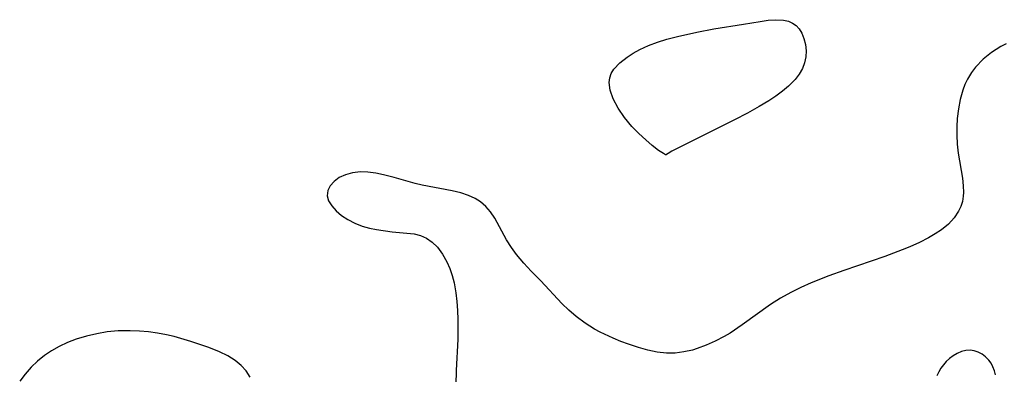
# Model space of a CAD drawing. Header units: inches. Extents: x 1073367 to 1082519, y 1569854 to 1574957.
# Tile 114 of 256: x 1075712 to 1075874, y 1573635 to 1573693. Entities that reach past the tile are written whole.
import ezdxf

# ---------------------------------------------------------------- set-up
doc = ezdxf.new("R2010")
doc.units = ezdxf.units.IN
doc.header["$MEASUREMENT"] = 0
doc.layers.add('CGG_CurvaNivelLidar_v1', color=7, linetype='Continuous', lineweight=30, true_color=0x008008)

msp = doc.modelspace()

# ---------------------------------------------------------------- linework, layer by layer
at = {"layer": 'CGG_CurvaNivelLidar_v1'}
msp.add_polyline3d([(1075818.5, 1573670.5206, 67), (1075818.4065, 1573670.5424, 67), (1075818.0757, 1573670.7356, 67), (1075817.2844, 1573671.2736, 67), (1075816.2153, 1573672.0869, 67), (1075815.1512, 1573672.9798, 67), (1075814.0224, 1573674.0239, 67), (1075812.8921, 1573675.1937, 67), (1075811.6724, 1573676.6552, 67), (1075810.6141, 1573678.1909, 67), (1075809.7963, 1573679.7401, 67), (1075809.3182, 1573681.1334, 67), (1075809.1557, 1573682.4206, 67), (1075809.2438, 1573683.1986, 67), (1075809.496, 1573683.8743, 67), (1075809.9258, 1573684.5678, 67), (1075810.8955, 1573685.6261, 67), (1075812.1007, 1573686.5764, 67), (1075813.1132, 1573687.2234, 67), (1075814.2016, 1573687.8161, 67), (1075815.6061, 1573688.4595, 67), (1075817.0803, 1573689.0235, 67), (1075818.6071, 1573689.5094, 67), (1075820.3776, 1573689.9695, 67), (1075823.573, 1573690.6798, 67), (1075826.3707, 1573691.2341, 67), (1075831.216, 1573691.9813, 67), (1075833.9844, 1573692.4432, 67), (1075835.2947, 1573692.6221, 67), (1075836.5397, 1573692.7085, 67), (1075837.7846, 1573692.6442, 67), (1075838.6261, 1573692.458, 67), (1075839.3003, 1573692.1695, 67), (1075839.8795, 1573691.7649, 67), (1075840.388, 1573691.1981, 67), (1075840.7911, 1573690.5224, 67), (1075841.156, 1573689.6298, 67), (1075841.4009, 1573688.6558, 67), (1075841.5052, 1573687.6284, 67), (1075841.4547, 1573686.6434, 67), (1075841.2552, 1573685.6583, 67), (1075840.8986, 1573684.6973, 67), (1075840.3793, 1573683.7828, 67), (1075839.7175, 1573682.916, 67), (1075838.6239, 1573681.8031, 67), (1075837.6307, 1573680.9697, 67), (1075836.5541, 1573680.176, 67), (1075835.4116, 1573679.4166, 67), (1075833.795, 1573678.4503, 67), (1075831.8651, 1573677.3933, 67), (1075829.7538, 1573676.2949, 67), (1075819.4759, 1573671.1147, 67), (1075818.8506, 1573670.7746, 67), (1075818.5579, 1573670.595, 67)], close=True, dxfattribs=at)
for points in [[(1075874.3889, 1573688.7312, 67.5), (1075873.4928, 1573688.2884, 67.5), (1075871.984, 1573687.3412, 67.5), (1075870.5968, 1573686.2156, 67.5), (1075869.3609, 1573684.934, 67.5), (1075868.6764, 1573684.0431, 67.5), (1075868.0187, 1573682.9539, 67.5), (1075867.6064, 1573682.0704, 67.5), (1075867.2623, 1573681.1473, 67.5), (1075866.8404, 1573679.6396, 67.5), (1075866.5432, 1573678.0773, 67.5), (1075866.3584, 1573676.4802, 67.5), (1075866.2849, 1573675.1188, 67.5), (1075866.2823, 1573673.7545, 67.5), (1075866.3573, 1573672.2773, 67.5), (1075866.5103, 1573670.8201, 67.5), (1075867.1876, 1573666.7275, 67.5), (1075867.3343, 1573665.4326, 67.5), (1075867.3633, 1573664.3339, 67.5), (1075867.3307, 1573663.7797, 67.5), (1075867.1874, 1573662.8942, 67.5), (1075866.9366, 1573662.0812, 67.5), (1075866.579, 1573661.3069, 67.5), (1075865.831, 1573660.1907, 67.5), (1075864.885, 1573659.1746, 67.5), (1075863.7759, 1573658.2572, 67.5), (1075862.7433, 1573657.5651, 67.5), (1075861.6355, 1573656.9269, 67.5), (1075860.1452, 1573656.1716, 67.5), (1075858.585, 1573655.4687, 67.5), (1075857.2964, 1573654.9395, 67.5), (1075854.4471, 1573653.8817, 67.5), (1075847.7113, 1573651.5653, 67.5), (1075845.2412, 1573650.6733, 67.5), (1075842.3397, 1573649.5264, 67.5), (1075840.6483, 1573648.7841, 67.5), (1075838.9978, 1573647.9706, 67.5), (1075837.3067, 1573647.0082, 67.5), (1075835.6698, 1573645.9556, 67.5), (1075831.0259, 1573642.6261, 67.5), (1075829.0186, 1573641.2863, 67.5), (1075828.0483, 1573640.7061, 67.5), (1075826.5963, 1573639.9418, 67.5), (1075825.1116, 1573639.2833, 67.5), (1075823.6015, 1573638.7396, 67.5), (1075822.8306, 1573638.5133, 67.5), (1075821.4112, 1573638.1908, 67.5), (1075819.987, 1573638.0021, 67.5), (1075818.5642, 1573637.9725, 67.5), (1075817.0284, 1573638.1392, 67.5), (1075815.4964, 1573638.4685, 67.5), (1075813.9629, 1573638.9071, 67.5), (1075812.3131, 1573639.4574, 67.5), (1075811.0667, 1573639.9257, 67.5), (1075809.8306, 1573640.4357, 67.5), (1075807.6727, 1573641.4445, 67.5), (1075806.754, 1573641.9384, 67.5), (1075805.2092, 1573642.9044, 67.5), (1075803.7449, 1573643.9944, 67.5), (1075802.5248, 1573645.0481, 67.5), (1075801.364, 1573646.1678, 67.5), (1075797.9034, 1573649.8569, 67.5), (1075796.3507, 1573651.4439, 67.5), (1075795.1095, 1573652.7776, 67.5), (1075793.9503, 1573654.1621, 67.5), (1075793.0819, 1573655.3492, 67.5), (1075792.3052, 1573656.5708, 67.5), (1075790.3416, 1573660.1518, 67.5), (1075789.6621, 1573661.1592, 67.5), (1075788.8875, 1573662.0671, 67.5), (1075788.0171, 1573662.8289, 67.5), (1075787.1463, 1573663.3858, 67.5), (1075786.0572, 1573663.8792, 67.5), (1075784.7576, 1573664.2944, 67.5), (1075783.3812, 1573664.6197, 67.5), (1075778.4405, 1573665.5651, 67.5), (1075777.2871, 1573665.8432, 67.5), (1075773.8079, 1573666.8031, 67.5), (1075772.0979, 1573667.2419, 67.5), (1075770.7903, 1573667.5102, 67.5), (1075769.512, 1573667.682, 67.5), (1075768.2754, 1573667.7238, 67.5), (1075767.0006, 1573667.5896, 67.5), (1075765.8255, 1573667.277, 67.5), (1075764.7898, 1573666.7976, 67.5), (1075763.9579, 1573666.1832, 67.5), (1075763.3282, 1573665.4585, 67.5), (1075762.9366, 1573664.6623, 67.5), (1075762.8317, 1573663.829, 67.5), (1075763.0537, 1573662.9831, 67.5), (1075763.5567, 1573662.1502, 67.5), (1075764.2818, 1573661.3483, 67.5), (1075765.182, 1573660.5964, 67.5), (1075766.2189, 1573659.9154, 67.5), (1075767.3626, 1573659.3243, 67.5), (1075768.5885, 1573658.846, 67.5), (1075769.7464, 1573658.5243, 67.5), (1075770.9313, 1573658.2825, 67.5), (1075773.4845, 1573657.8983, 67.5), (1075777.0938, 1573657.5626, 67.5), (1075778.154, 1573657.3174, 67.5), (1075779.1482, 1573656.8627, 67.5), (1075780.0761, 1573656.2078, 67.5), (1075780.9228, 1573655.3796, 67.5), (1075781.7674, 1573654.2593, 67.5), (1075782.4897, 1573652.9845, 67.5), (1075782.975, 1573651.886, 67.5), (1075783.3791, 1573650.7253, 67.5), (1075783.6953, 1573649.5133, 67.5), (1075783.9769, 1573647.8772, 67.5), (1075784.1415, 1573646.4554, 67.5), (1075784.2521, 1573645.0026, 67.5), (1075784.3079, 1573643.5282, 67.5), (1075784.3068, 1573641.9194, 67.5), (1075784.2598, 1573640.3023, 67.5), (1075784.0148, 1573635.1394, 67.5), (1075783.9229, 1573630.5119, 67.5)], [(1075750.1724, 1573634.0404, 67.5), (1075749.485, 1573635.0948, 67.5), (1075748.6608, 1573635.9832, 67.5), (1075747.69, 1573636.7711, 67.5), (1075746.4692, 1573637.5318, 67.5), (1075745.1337, 1573638.1952, 67.5), (1075743.3658, 1573638.9183, 67.5), (1075741.9025, 1573639.4356, 67.5), (1075740.4053, 1573639.9164, 67.5), (1075737.6554, 1573640.7137, 67.5), (1075736.4097, 1573641.0176, 67.5), (1075734.9403, 1573641.2926, 67.5), (1075733.4523, 1573641.4886, 67.5), (1075731.9533, 1573641.6147, 67.5), (1075730.4506, 1573641.6757, 67.5), (1075728.4903, 1573641.6473, 67.5), (1075726.6771, 1573641.4743, 67.5), (1075724.9498, 1573641.1843, 67.5), (1075723.2463, 1573640.7839, 67.5), (1075721.5785, 1573640.2733, 67.5), (1075720.1456, 1573639.7248, 67.5), (1075718.7625, 1573639.079, 67.5), (1075717.5223, 1573638.3791, 67.5), (1075716.3449, 1573637.5878, 67.5), (1075715.2405, 1573636.7033, 67.5), (1075714.176, 1573635.68, 67.5), (1075713.1949, 1573634.5697, 67.5), (1075712.2909, 1573633.3888, 67.5)], [(1075872.627, 1573634.4506, 68), (1075872.4527, 1573635.1128, 68), (1075872.2086, 1573635.7447, 68), (1075871.8968, 1573636.3353, 68), (1075871.5147, 1573636.8708, 68), (1075871.0065, 1573637.3847, 68), (1075870.4286, 1573637.8113, 68), (1075869.8008, 1573638.1454, 68), (1075869.1385, 1573638.3734, 68), (1075868.4542, 1573638.4731, 68), (1075867.7469, 1573638.423, 68), (1075867.0401, 1573638.2421, 68), (1075866.346, 1573637.9553, 68), (1075865.6784, 1573637.5776, 68), (1075865.0531, 1573637.1159, 68), (1075864.5407, 1573636.6325, 68), (1075864.0769, 1573636.0959, 68), (1075863.6642, 1573635.5171, 68), (1075863.3085, 1573634.904, 68), (1075863.0199, 1573634.2615, 68)]]:
    msp.add_polyline3d(points, dxfattribs=at)

doc.saveas('drawing.dxf')
